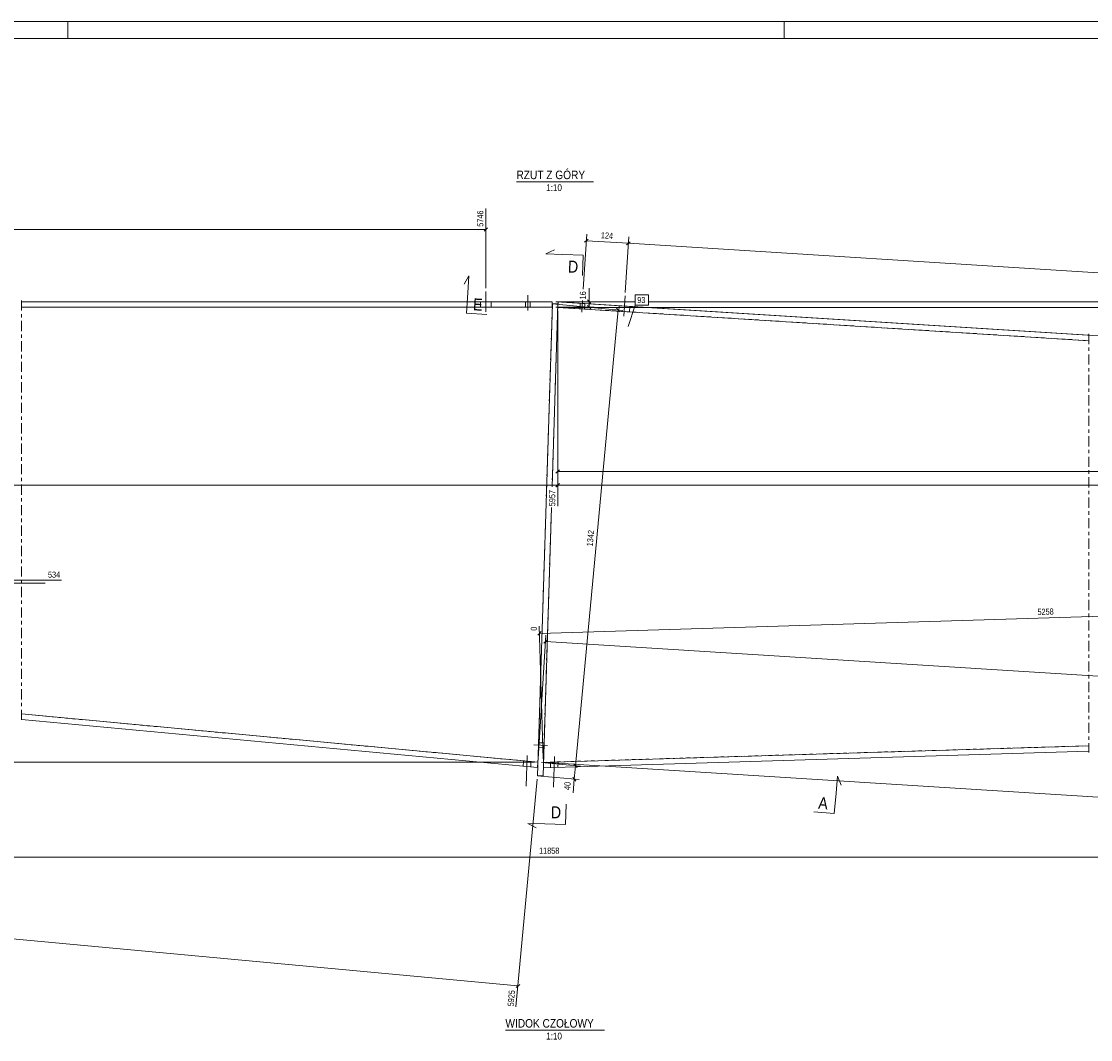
# Model space of a CAD drawing. Header units: millimetres. Extents: x 0 to 914, y 0 to 610.
# Tile 5 of 7: x 270 to 584, y 311 to 610. Entities that reach past the tile are written whole.
import ezdxf

# ---------------------------------------------------------------- set-up
doc = ezdxf.new("R2010")
doc.units = ezdxf.units.MM
for name, pattern in [('XKITLINE00', [0]), ('XKITLINE01', [4, 1, -1, 1, -1]), ('XKITLINE02', [4, 2, -2]), ('XKITLINE03', [6, 3, -1, 1, -1])]:
    doc.linetypes.add(name, pattern=pattern)
for name, color, linetype, lineweight in [('Arkusz rysunku', 3, 'Continuous', 0), ('Element', 2, 'Continuous', 0), ('Inny typ obiektu', 7, 'Continuous', 0), ('Przekrój', 7, 'Continuous', 0), ('Wymiar', 4, 'Continuous', 0), ('Znak elementu', 2, 'Continuous', 0), ('Śruba', 3, 'Continuous', 0)]:
    doc.layers.add(name, color=color, linetype=linetype, lineweight=lineweight)
doc.styles.add('ARIAL', font='ARIAL.TTF')

msp = doc.modelspace()

# ---------------------------------------------------------------- linework, layer by layer
at = {"layer": 'Arkusz rysunku', "linetype": 'XKITLINE00', "lineweight": 0}
for p, q in [((914, 610), (0, 610)), ((284, 605), (284, 610)), ((494, 605), (494, 610)), ((909, 605), (5, 605))]:
    msp.add_line(p, q, dxfattribs=at)
at = {"layer": 'Element', "linetype": 'XKITLINE03', "lineweight": 0}
for p, q in [((270.5, 528.21), (270.5, 404.95)), ((583.32, 518.38), (583.32, 395.62))]:
    msp.add_line(p, q, dxfattribs=at)
at = {"layer": 'Element', "linetype": 'XKITLINE00', "lineweight": 0}
for p, q in [((270.5, 527.81), (426.03, 527.81)), ((421.72, 388.85), (426.06, 527.21)), ((427.66, 527.16), (425.98, 473.55)), ((426.03, 527.81), (426.03, 526.21)), ((427.66, 527.16), (426.06, 527.21)), ((427.73, 527.76), (427.63, 526.16)), ((583.32, 517.98), (427.73, 527.76)), ((426.03, 526.21), (270.5, 526.21)), ((583.32, 516.38), (427.63, 526.16)), ((425.79, 467.49), (423.32, 388.8)), ((421.84, 392.82), (270.5, 406.95)), ((270.5, 405.34), (421.69, 391.23)), ((423.44, 392.77), (583.32, 397.62)), ((583.32, 396.01), (423.49, 391.17)), ((421.69, 391.23), (421.84, 392.82)), ((423.49, 391.17), (423.44, 392.77)), ((423.32, 388.8), (421.72, 388.85))]:
    msp.add_line(p, q, dxfattribs=at)
at = {"layer": 'Element', "linetype": 'XKITLINE01', "lineweight": 0}
for p, q in [((426.03, 526.21), (270.5, 526.21)), ((421.84, 392.82), (426.03, 526.21)), ((425.98, 473.55), (427.63, 526.16)), ((427.63, 526.16), (583.32, 516.38)), ((423.44, 392.77), (425.79, 467.49)), ((421.84, 392.82), (270.5, 406.95)), ((423.44, 392.77), (583.32, 397.62))]:
    msp.add_line(p, q, dxfattribs=at)
at = {"layer": 'Inny typ obiektu', "linetype": 'XKITLINE00', "lineweight": 0}
for p, q in [((415.54, 563), (438.13, 563)), ((412.3, 314.26), (441.38, 314.26))]:
    msp.add_line(p, q, dxfattribs=at)
at = {"layer": 'Przekrój', "linetype": 'XKITLINE00', "lineweight": 0}
for p, q in [((424.12, 541.85), (426.66, 543.02)), ((429.12, 541.69), (424.12, 541.85)), ((435.11, 541.5), (429.12, 541.69)), ((435.11, 541.5), (434.92, 535.51)), ((401.59, 535.41), (400.18, 532.99)), ((401.27, 530.42), (401.59, 535.41)), ((400.9, 524.43), (401.27, 530.42)), ((400.9, 524.43), (406.89, 524.06)), ((509.19, 383.72), (509.66, 388.7)), ((509.66, 388.7), (510.67, 386.09)), ((508.64, 377.75), (509.19, 383.72)), ((429.87, 374.52), (430.06, 380.52)), ((508.64, 377.75), (502.66, 378.3)), ((418.88, 374.87), (421.34, 373.54)), ((423.87, 374.71), (418.88, 374.87)), ((429.87, 374.52), (423.87, 374.71))]:
    msp.add_line(p, q, dxfattribs=at)
at = {"layer": 'Wymiar', "linetype": 'XKITLINE00', "lineweight": 0}
for p, q in [((406.53, 531.81), (406.54, 555.14)), ((61.63, 549.01), (406.54, 548.98)), ((407.04, 549.49), (406.03, 548.47)), ((435.13, 531.52), (436.13, 547.57)), ((436.56, 546.19), (435.48, 545.24)), ((436.02, 545.71), (448.34, 544.94)), ((447.44, 530.53), (448.46, 546.79)), ((447.44, 530.53), (448.46, 546.79)), ((448.88, 545.41), (447.8, 544.46)), ((448.88, 545.41), (447.8, 544.46)), ((448.34, 544.94), (727.58, 527.42)), ((436.86, 527.81), (436.86, 531.83)), ((436.86, 527.81), (436.86, 531.83)), ((427.03, 527.81), (450.33, 527.81)), ((427.03, 527.81), (438.3, 527.81)), ((427.06, 527.12), (446.76, 525.28)), ((428.73, 527.7), (652.99, 513.63)), ((436.35, 528.32), (437.37, 527.3)), ((436.35, 526.72), (437.37, 525.7)), ((436.86, 526.21), (436.86, 527.81)), ((454.2, 527.81), (760.23, 527.81)), ((427.03, 526.21), (438.3, 526.21)), ((427.63, 525.16), (427.63, 467.85)), ((427.63, 525.16), (427.63, 467.85)), ((427.63, 525.16), (427.63, 476.57)), ((428.63, 526.16), (760.12, 526.16)), ((432.85, 391.79), (445.32, 525.41)), ((444.86, 525.97), (445.78, 524.86)), ((428.14, 478.52), (427.12, 477.5)), ((427.63, 478.01), (792.13, 478.01)), ((61.63, 474.01), (427.63, 474.01)), ((428.14, 474.52), (427.12, 473.5)), ((428.14, 474.52), (427.17, 473.55)), ((427.63, 474.01), (795.35, 474.01)), ((62.62, 445.26), (277.37, 445.26)), ((266.69, 446.17), (282.23, 446.17)), ((269.25, 445.26), (271.29, 445.26)), ((422.29, 430.59), (719.64, 439.6)), ((423.41, 393.77), (422.23, 432.74)), ((422.79, 431.11), (421.8, 430.06)), ((421.9, 393.82), (424.18, 430.07)), ((424.61, 428.69), (423.53, 427.74)), ((424.07, 428.22), (785.9, 405.48)), ((420.84, 392.82), (267.69, 392.82)), ((422.84, 392.73), (434.29, 391.66)), ((422.84, 392.73), (434.29, 391.66)), ((424.44, 392.71), (680.32, 376.63)), ((432.39, 392.35), (433.31, 391.24)), ((432.39, 392.35), (433.31, 391.24)), ((432.48, 387.84), (432.85, 391.79)), ((422.71, 388.76), (433.92, 387.71)), ((421.62, 387.85), (415.39, 321.09)), ((432.03, 388.4), (432.94, 387.29)), ((432.48, 387.84), (432.11, 383.84)), ((432.48, 387.84), (432.11, 383.84)), ((61.62, 365.01), (789.37, 365.01)), ((53.67, 361.04), (415.97, 327.22)), ((416.52, 327.68), (415.41, 326.76))]:
    msp.add_line(p, q, dxfattribs=at)
at = {"layer": 'Znak elementu', "linetype": 'XKITLINE00', "lineweight": 0}
for p, q in [((450.33, 529.81), (454.2, 529.81)), ((450.33, 526.81), (450.33, 529.81)), ((454.2, 526.81), (454.2, 529.81)), ((448.26, 520.58), (450.33, 526.81)), ((450.33, 526.81), (454.2, 526.81))]:
    msp.add_line(p, q, dxfattribs=at)
at = {"layer": 'Śruba', "linetype": 'XKITLINE00', "lineweight": 0}
for p, q in [((406.53, 530.81), (406.53, 524.81)), ((418.88, 525.26), (418.88, 529.76)), ((418.88, 525.26), (418.88, 529.76)), ((404.98, 527.81), (404.98, 526.21)), ((408.08, 527.81), (408.08, 526.21)), ((418.18, 526.21), (418.18, 527.81)), ((418.18, 526.21), (418.18, 527.81)), ((419.58, 526.21), (419.58, 527.81)), ((419.58, 526.21), (419.58, 527.81)), ((434.06, 525.76), (434.16, 527.36)), ((434.06, 525.76), (434.16, 527.36)), ((434.7, 524.77), (434.91, 528.13)), ((434.7, 524.77), (434.91, 528.13)), ((435.46, 525.67), (435.56, 527.27)), ((435.46, 525.67), (435.56, 527.27)), ((445.64, 526.64), (445.54, 525.04)), ((447.37, 529.53), (447, 523.54)), ((448.73, 526.44), (448.63, 524.84)), ((422.02, 398.52), (423.62, 398.47)), ((420.65, 397.86), (424.64, 397.74)), ((421.98, 397.12), (423.58, 397.07)), ((417.55, 393.15), (417.5, 391.55)), ((417.55, 393.15), (417.5, 391.55)), ((418.7, 394.73), (418.42, 385.74)), ((418.7, 394.73), (418.42, 385.74)), ((419.75, 393.08), (419.7, 391.48)), ((419.75, 393.08), (419.7, 391.48)), ((425.55, 392.9), (425.5, 391.3)), ((425.55, 392.9), (425.5, 391.3)), ((426.7, 394.48), (426.41, 385.49)), ((426.7, 394.48), (426.41, 385.49)), ((427.74, 392.83), (427.69, 391.23)), ((427.74, 392.83), (427.69, 391.23))]:
    msp.add_line(p, q, dxfattribs=at)
at = {"layer": 'Śruba', "linetype": 'XKITLINE02', "lineweight": 0}
for p, q in [((422.02, 398.52), (423.62, 398.47)), ((420.65, 397.86), (424.64, 397.74)), ((421.98, 397.12), (423.58, 397.07))]:
    msp.add_line(p, q, dxfattribs=at)

# ---------------------------------------------------------------- texts
at = {"layer": 'Inny typ obiektu', "style": 'ARIAL', "width": 0.85}
for s, height, p in [('RZUT Z GÓRY', 2.5, (415.54, 563.75)), ('1:10', 2, (424.24, 560.25)), ('WIDOK CZOŁOWY', 2.5, (412.3, 315.01)), ('1:10', 2, (424.24, 311.51))]:
    msp.add_text(s, height=height, dxfattribs=at).set_placement(p)
at = {"layer": 'Przekrój', "style": 'ARIAL', "width": 0.85}
for s, rotation, p in [('D', -1.7991, (430.58, 536.39)), ('E', -3.5924, (402.71, 525.32)), ('A', -5.3342, (503.89, 379.19)), ('D', -1.7991, (425.56, 376.41))]:
    msp.add_text(s, height=3.5, rotation=rotation, dxfattribs=at).set_placement(p)
at = {"layer": 'Wymiar', "style": 'ARIAL', "width": 0.85}
for s, rotation, p in [('5746', 89.9945, (405.82, 549.8)), ('124', -3.5924, (440.24, 546.41)), ('16', 90.0002, (435.9, 528.49)), ('5957', 90.0002, (426.91, 467.85)), ('1342', 84.666, (437.88, 456.03)), ('5258', 1.7361, (568.27, 435.97)), ('0', 91.7363, (421.55, 431.38)), ('40', 84.666, (431.22, 384.6)), ('5925', 84.666, (414.68, 321.16))]:
    msp.add_text(s, height=1.8, rotation=rotation, dxfattribs=at).set_placement(p)
for s, p in [('534', (278.23, 446.89)), ('11858', (422.16, 365.97))]:
    msp.add_text(s, height=1.8, dxfattribs=at).set_placement(p)
at = {"layer": 'Znak elementu', "style": 'ARIAL', "width": 0.85}
msp.add_text('93', height=1.8, dxfattribs=at).set_placement((450.93, 527.41))

doc.saveas('drawing.dxf')
